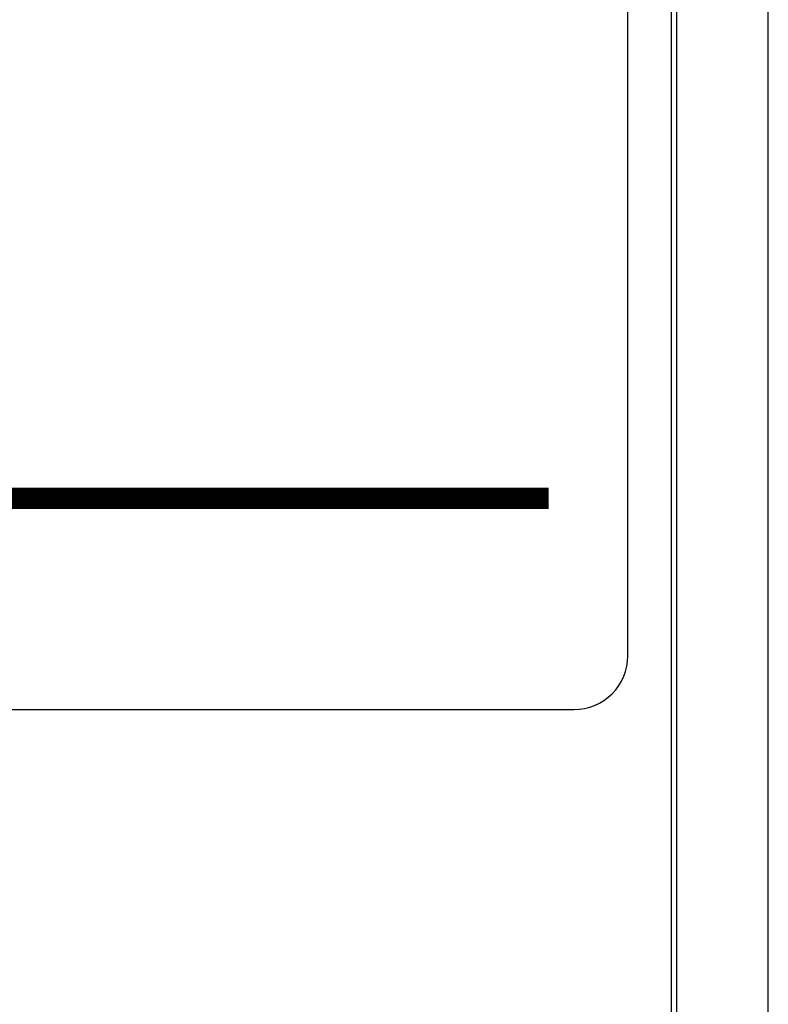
# Model space of a CAD drawing. Extents: x -71 to 52, y -13 to 68.
# Tile 40 of 81: x 33.954 to 34.65, y 19.684 to 20.599. Entities that reach past the tile are written whole.
import ezdxf

# ---------------------------------------------------------------- set-up
doc = ezdxf.new("R2010")
doc.units = 0
doc.header["$LTSCALE"] = 1.21
doc.header["$MEASUREMENT"] = 0
doc.layers.get('0').update_dxf_attribs({"linetype": 'CONTINUOUS'})
doc.layers.add('DIECUT', color=161, linetype='CONTINUOUS')
doc.layers.add('Light Gray', color=9, linetype='CONTINUOUS')

msp = doc.modelspace()

# ---------------------------------------------------------------- linework, layer by layer
at = {"color": 7, "linetype": 'Continuous'}
for p, q in [((34.56044, 19.34997), (34.56044, 25.06597)), ((34.65044, 19.34997), (34.65044, 21.09797)), ((34.56526, 19.34997), (34.56526, 21.08295))]:
    msp.add_line(p, q, dxfattribs=at)
at = {"layer": 'DIECUT', "flags": 128}
msp.add_lwpolyline([(33.84352, 24.22312), (33.30848, 24.22312, 0.414214), (33.25848, 24.17312), (33.25848, 20.00812, 0.414214), (33.30848, 19.95812), (34.46986, 19.95812, 0.414214), (34.51986, 20.00812), (34.51986, 23.74106)], format="xyb", dxfattribs=at)
at = {"layer": 'Light Gray', "const_width": 0.02, "flags": 128}
msp.add_lwpolyline([(33.31087, 20.15437), (34.44639, 20.15437)], dxfattribs=at)

doc.saveas('drawing.dxf')
